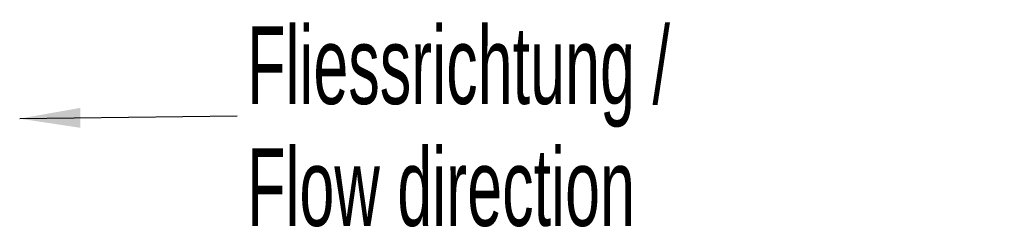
# Model space of a CAD drawing. Header units: millimetres. Extents: x 0 to 4205, y -17 to 2970.
# Tile 26 of 28: x 2655 to 2923, y 1476 to 1532. Entities that reach past the tile are written whole.
import ezdxf

# ---------------------------------------------------------------- set-up
doc = ezdxf.new("R2010")
doc.units = ezdxf.units.MM
doc.header["$LTSCALE"] = 5
doc.styles.add('SLDTEXTSTYLE0', font='TXT', dxfattribs={"width": 0.605})
doc.dimstyles.new('SLDDIMSTYLE1', dxfattribs={"dimtxt": 0.18, "dimasz": 16.5, "dimexe": 0, "dimexo": 0.0625, "dimgap": 0, "dimtad": 0, "dimtih": 1, "dimtoh": 1, "dimdec": 0, "dimrnd": 1e-09, "dimzin": 0, "dimdsep": 46, "dimtxsty": 'Standard', "dimsah": 1, "dimcen": 0.09, "dimadec": 0, "dimazin": 0, "dimtfac": 16.5, "dimtdec": 0, "dimtofl": 0, "dimtmove": 0, "dimatfit": 3, "dimfxl": 0, "dimfrac": 2, "dimtolj": 1, "dimtzin": 0, "dimarcsym": 0})

# ---------------------------------------------------------------- blocks, each defined once
blk = doc.blocks.new('SW_NOTE_0')
at = {"color": 0, "linetype": 'Continuous', "lineweight": 18, "char_height": 21.1667, "attachment_point": 1, "style": 'SLDTEXTSTYLE0'}
for s, insert in [('Fliessrichtung /', (2.64, 24.37)), ('Flow direction', (2.64, -8.85))]:
    blk.add_mtext(s, dxfattribs=dict(at, insert=insert))

msp = doc.modelspace()

# ---------------------------------------------------------------- block references
at = {"color": 7, "linetype": 'Continuous', "lineweight": 18}
msp.add_blockref('SW_NOTE_0', (2714.135774, 1505.920968), dxfattribs=at)

# ---------------------------------------------------------------- leaders
msp.add_leader([(2654.888587, 1505.139554), (2714.135774, 1505.920968)], dimstyle='SLDDIMSTYLE1', dxfattribs=at)

doc.saveas('drawing.dxf')
